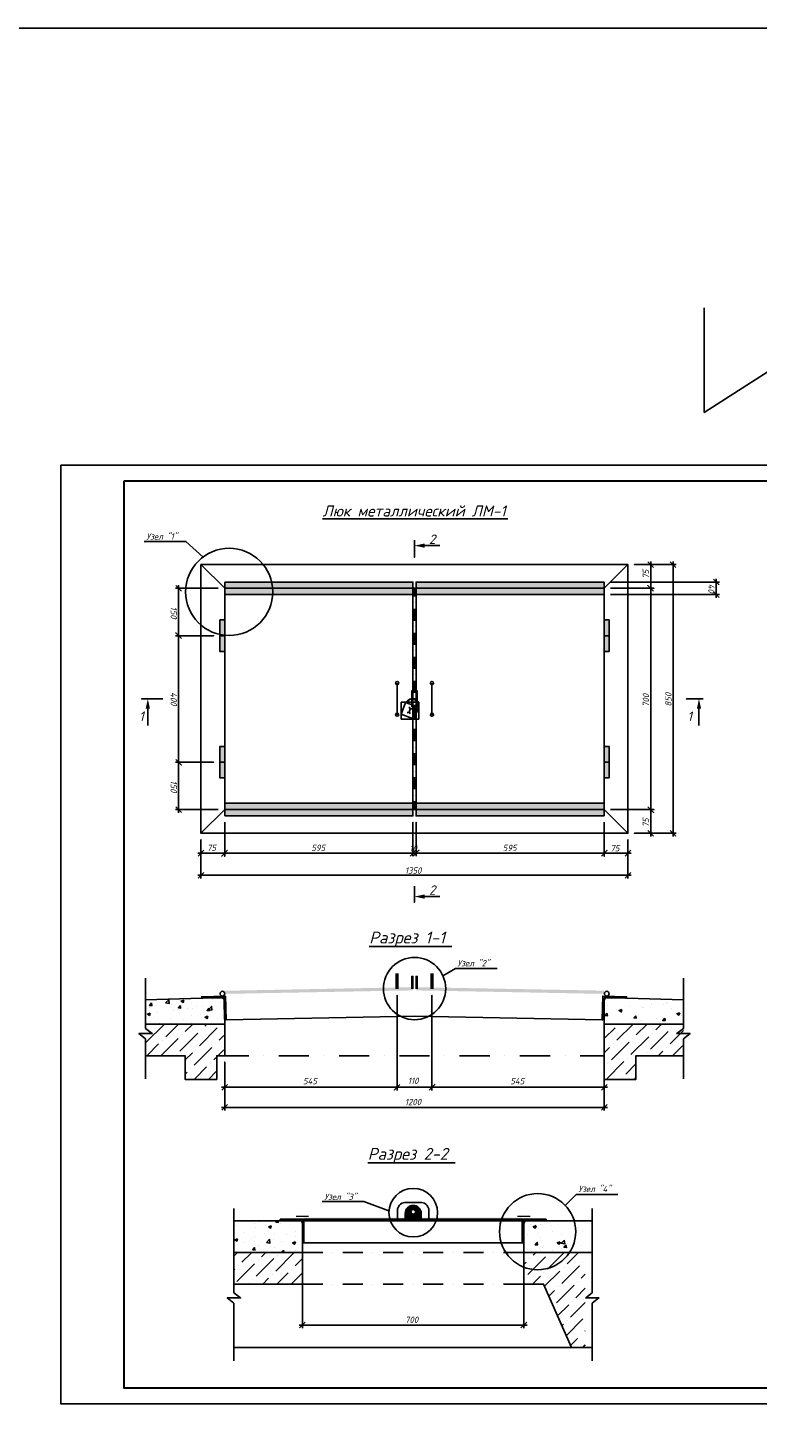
# Model space of a CAD drawing. Extents: x -119078 to 1619993, y 264752 to 340742.
# Tile 139 of 220: x 866710 to 889781, y 296460 to 340742. Entities that reach past the tile are written whole.
import ezdxf

# ---------------------------------------------------------------- set-up
doc = ezdxf.new("R2010")
doc.units = 0
doc.header["$MEASUREMENT"] = 0
doc.linetypes.add('CONTI', pattern=[0])
doc.layers.get('0').update_dxf_attribs({"color": 250, "linetype": 'CONTI'})
for name, color, linetype in [('PDF _Геометрия', 250, 'Continuous'), ('PDF _Изображения', 7, 'Continuous'), ('PDF _Сплошная заливка', 7, 'Continuous'), ('PDF _Текст', 7, 'Continuous'), ('Ярлык', 1, 'Continuous')]:
    doc.layers.add(name, color=color, linetype=linetype)
doc.styles.add('ICOCPEUR', font='isocpeui.ttf')
doc.styles.add('ISO', font='times.ttf')
doc.styles.add('PDF ISOCPEUR Italic', font='isocpeui.ttf')
picture_1 = doc.add_image_def('image1.png', size_in_pixel=(88, 84))

msp = doc.modelspace()

# ---------------------------------------------------------------- linework, layer by layer
at = {"color": 3}
for p, q in [((888085.578, 328582.613), (894614.205, 332791.002)), ((888085.578, 331891.499), (888085.578, 328582.613))]:
    msp.add_line(p, q, dxfattribs=at)
msp.add_lwpolyline([(919564.339, 264752.208), (-119077.586, 264752.208), (-119077.586, 340741.932), (919564.339, 340741.932)], close=True, dxfattribs=at)
at = {"layer": 'PDF _Геометрия', "lineweight": -3}
msp.add_lwpolyline([(909744.405, 297220.37), (867748.604, 297220.37), (867748.604, 326913.75), (909744.405, 326913.75)], close=True, dxfattribs=at)
at = {"layer": 'PDF _Геометрия', "lineweight": 30}
msp.add_lwpolyline([(869746.791, 326414.204), (909244.859, 326414.204), (909244.859, 297719.916), (869746.791, 297719.916)], close=True, dxfattribs=at)
at = {"layer": 'PDF _Геометрия', "color": 7, "lineweight": -3}
for points in [[(876020.76, 325211.905), (881384.539, 325211.905), (881871.385, 325211.905)], [(872244.525, 324009.607), (871702.644, 324500.687), (870386.042, 324500.687)], [(878924.906, 324543.021), (878924.906, 324001.14), (878924.906, 324369.45)], [(879246.648, 324369.45), (879729.261, 324369.45)], [(872926.11, 316021.097), (872172.556, 315271.778), (872172.556, 323768.301), (885673.021, 323768.301), (885673.021, 315271.778), (872172.556, 315271.778)], [(872172.556, 323768.301), (872926.11, 323018.981)], [(885673.021, 323768.301), (884923.701, 323018.981)], [(878874.104, 316021.097), (878874.104, 323018.981)], [(878975.707, 316021.097), (878975.707, 323018.981)], [(872926.11, 321520.342), (872773.706, 321520.342)], [(884923.702, 321520.342), (885076.106, 321520.342)], [(878374.557, 319018.376), (878374.557, 320021.702)], [(879475.254, 319018.376), (879475.254, 320021.702)], [(870966.024, 319522.156), (870301.373, 319522.156), (870496.111, 319522.156)], [(888047.987, 319522.156), (887518.806, 319522.156), (887916.75, 319522.156)], [(870496.111, 319208.881), (870496.111, 318679.701)], [(887916.75, 319208.881), (887916.75, 318679.701)], [(872926.11, 317519.737), (872773.706, 317519.737)], [(884923.702, 317519.737), (885076.106, 317519.737)], [(885673.021, 315271.778), (884923.701, 316021.097)], [(878924.906, 313599.567), (878924.906, 313087.32), (878924.906, 313269.358)], [(879246.648, 313269.358), (879729.261, 313269.358)], [(877494.001, 311686.05), (879394.819, 311686.05), (880110.272, 311686.05)], [(879822.397, 310763.159), (880216.108, 310995.999), (881536.944, 310995.999)], [(870424.14, 310686.955), (870424.14, 309095.18), (870635.812, 308934.31), (870212.468, 308934.31), (870424.14, 308769.205), (870424.14, 307503.405)], [(878874.105, 310352.515), (878874.105, 310741.992), (878836.004, 310741.992), (878836.004, 310352.515)], [(879013.809, 310352.515), (879013.809, 310741.992), (878975.708, 310741.992), (878975.708, 310352.515)], [(887425.67, 310686.957), (887425.67, 309095.182), (887213.997, 308934.311), (887637.342, 308934.311), (887425.67, 308769.207), (887425.67, 307503.407)], [(870424.143, 310005.373), (872926.11, 310073.108), (872926.11, 308235.793), (873683.898, 308235.793)], [(872811.807, 310068.874), (872231.825, 310056.174)], [(887425.67, 310005.373), (884923.702, 310073.108), (884923.702, 307486.473), (885922.796, 307486.473), (885922.796, 308235.793), (887425.67, 308235.793)], [(885016.838, 310068.874), (885592.587, 310056.174)], [(872972.678, 309374.589), (878924.906, 309484.659), (884855.967, 309374.589)], [(870424.143, 308235.793), (871673.01, 308235.793), (871673.01, 307486.473), (872676.337, 307486.473), (872676.337, 308235.793), (872926.11, 308235.793)], [(874162.277, 308235.793), (874162.277, 308235.793)], [(874636.423, 308235.793), (875588.949, 308235.793)], [(876067.329, 308235.793), (876067.329, 308235.793)], [(876541.475, 308235.793), (877494.001, 308235.793)], [(877972.38, 308235.793), (877972.38, 308235.793)], [(878446.527, 308235.793), (879399.052, 308235.793)], [(879877.432, 308235.793), (879877.432, 308235.793)], [(880351.578, 308235.793), (881304.104, 308235.793)], [(881782.484, 308235.793), (881782.484, 308235.793)], [(882256.63, 308235.793), (883209.156, 308235.793)], [(883687.535, 308235.793), (883687.535, 308235.793)], [(884161.681, 308235.793), (884923.702, 308235.793)], [(877447.433, 304844.804), (879352.485, 304844.804), (880207.641, 304844.804)], [(883683.302, 303502.802), (884038.911, 303845.711), (885355.514, 303845.711)], [(873218.218, 303401.199), (873218.218, 300738.362), (873429.891, 300573.258), (873006.546, 300573.258), (873218.218, 300408.154), (873218.218, 298587.773)], [(878112.084, 303324.997), (877324.663, 303621.338), (876008.061, 303621.338)], [(878383.025, 303096.391), (878383.025, 303337.697)], [(878611.631, 303595.938), (879149.279, 303595.938)], [(879382.119, 303337.697), (879382.119, 303096.391)], [(884542.692, 303401.199), (884542.692, 300738.362), (884335.253, 300573.258), (884754.364, 300573.258), (884542.692, 300408.154), (884542.692, 298587.773)], [(873218.218, 303011.722), (875381.51, 303011.722), (875381.51, 301013.536), (873218.218, 301013.536)], [(874682.991, 303041.356), (874682.991, 303062.524), (875432.312, 303062.524), (875432.312, 302313.204), (875411.144, 302313.204)], [(875292.608, 303011.722), (874712.626, 303011.722)], [(875381.51, 303011.722), (882379.4, 303011.722)], [(875381.51, 302342.838), (875381.51, 302922.82)], [(875432.312, 303062.524), (882332.832, 303062.524)], [(879132.345, 303248.795), (879132.345, 303087.924), (878632.798, 303087.924), (878632.798, 303248.795)], [(879132.345, 303248.795), (879132.345, 303248.795)], [(883082.152, 303041.356), (883082.152, 303062.524), (882332.832, 303062.524), (882332.832, 302313.204), (882349.766, 302313.204)], [(884322.552, 299011.117), (883882.274, 299011.117), (883005.95, 301013.536), (882379.4, 301013.536), (882379.4, 303011.722), (884542.692, 303011.722)], [(882379.4, 302342.838), (882379.4, 302922.82)], [(882472.536, 303011.722), (883052.518, 303011.722)], [(876024.994, 302012.629), (875381.51, 302012.629), (873218.218, 302012.629)], [(875381.51, 302012.629), (875381.51, 301013.536), (876024.994, 301013.536)], [(875432.312, 302313.204), (882332.832, 302313.204)], [(876342.503, 302012.629), (876342.503, 302012.629)], [(876660.012, 302012.629), (877295.029, 302012.629)], [(877612.537, 302012.629), (877612.537, 302012.629)], [(877930.046, 302012.629), (878565.063, 302012.629)], [(878882.572, 302012.629), (878882.572, 302012.629)], [(879200.08, 302012.629), (879835.098, 302012.629)], [(880152.606, 302012.629), (880152.606, 302012.629)], [(880470.115, 302012.629), (881105.132, 302012.629)], [(881422.641, 302012.629), (881422.641, 302012.629)], [(881740.149, 302012.629), (882379.4, 302012.629), (882379.4, 301013.536), (881740.149, 301013.536)], [(876342.503, 301013.536), (876342.503, 301013.536)], [(876660.012, 301013.536), (877295.029, 301013.536)], [(877612.537, 301013.536), (877612.537, 301013.536)], [(877930.046, 301013.536), (878565.063, 301013.536)], [(878882.572, 301013.536), (878882.572, 301013.536)], [(879200.08, 301013.536), (879835.098, 301013.536)], [(880152.606, 301013.536), (880152.606, 301013.536)], [(880470.115, 301013.536), (881105.132, 301013.536)], [(881422.641, 301013.536), (881422.641, 301013.536)], [(873218.218, 299011.117), (884542.692, 299011.117)]]:
    msp.add_lwpolyline(points, dxfattribs=at)
at = {"layer": 'PDF _Геометрия', "color": 251, "lineweight": -3, "true_color": 0x535353}
for points in [[(887197.063, 323768.301), (885876.227, 323768.301), (886490.077, 323768.301)], [(886481.61, 323679.398), (886299.572, 323861.437)], [(886392.708, 322921.612), (886392.708, 323869.903)], [(887188.596, 323679.398), (887010.791, 323861.437)], [(887099.693, 323869.903), (887099.693, 315170.175)], [(888551.767, 323129.056), (888373.962, 323311.094)], [(888462.864, 323319.561), (888462.864, 322718.412)], [(872722.905, 323018.981), (871372.435, 323018.981)], [(871558.707, 322930.079), (871380.902, 323107.884)], [(871469.804, 321418.739), (871469.804, 323120.584)], [(885122.673, 323018.981), (886490.077, 323018.981), (885876.227, 323018.981)], [(885122.674, 323217.959), (888560.234, 323217.959)], [(885122.674, 322820.015), (888560.234, 322820.015)], [(886392.708, 323120.584), (886392.708, 315919.495)], [(888373.962, 322908.917), (888551.767, 322731.112)], [(871469.804, 321621.945), (871469.804, 317422.368)], [(871469.804, 317621.339), (871469.804, 315919.495)], [(872722.905, 316021.097), (871372.435, 316021.097)], [(871380.902, 316110), (871558.707, 315932.195)], [(885122.673, 316021.097), (886490.077, 316021.097), (885876.227, 316021.097)], [(886392.708, 316118.466), (886392.708, 315170.175)], [(872926.11, 315618.92), (872926.11, 314543.625), (872926.11, 315068.572)], [(884923.701, 315618.92), (884923.701, 314543.625), (884923.701, 315068.572)], [(886299.572, 315360.68), (886481.61, 315178.642)], [(887010.791, 315360.68), (887188.596, 315178.642)], [(872172.556, 314543.625), (872172.556, 315068.572), (872172.556, 313845.107)], [(885673.021, 314543.625), (885673.021, 315068.572), (885673.021, 313845.107)], [(887197.063, 315271.778), (885876.227, 315271.778), (886490.077, 315271.778)], [(873023.479, 314645.228), (872075.187, 314645.228)], [(872265.692, 314734.13), (872083.654, 314552.092)], [(872824.507, 314645.228), (878975.707, 314645.228)], [(878772.502, 314645.228), (879073.076, 314645.228)], [(878874.104, 314645.228), (885025.304, 314645.228)], [(884826.332, 314645.228), (885774.624, 314645.228)], [(885584.119, 314552.092), (885766.157, 314734.13)], [(872265.692, 314035.612), (872083.654, 313853.574)], [(885584.119, 313853.574), (885766.157, 314035.612)], [(872075.187, 313942.476), (885774.624, 313942.476)], [(872926.11, 306500.081), (872926.11, 308036.821), (872926.11, 307139.331)], [(884923.702, 308036.821), (884923.702, 306500.081)], [(873015.013, 307329.836), (872832.975, 307147.798)], [(884834.8, 307147.798), (885012.605, 307329.836)], [(878476.161, 307236.7), (872824.508, 307236.7)], [(878272.955, 307236.7), (879572.624, 307236.7)], [(879373.652, 307236.7), (885025.305, 307236.7)], [(884923.702, 307283.268), (884923.702, 307139.331)], [(872824.508, 306601.683), (885025.305, 306601.683)], [(873015.013, 306690.586), (872832.975, 306512.781)], [(884834.8, 306512.781), (885012.605, 306690.586)], [(875381.51, 301813.657), (875381.51, 299616.5)], [(882379.4, 301813.657), (882379.4, 299616.5)], [(875470.413, 299807.005), (875292.608, 299629.2)], [(882290.497, 299629.2), (882472.536, 299807.005)], [(882481.003, 299718.102), (875279.908, 299718.102)]]:
    msp.add_lwpolyline(points, dxfattribs=at)
at = {"layer": 'PDF _Геометрия', "color": 7, "lineweight": -3}
for points in [[(872926.11, 323217.953), (872926.11, 322820.009), (878874.104, 322820.009), (878874.104, 323217.953)], [(872926.11, 316021.097), (872926.11, 323018.981), (884923.701, 323018.981), (884923.701, 316021.097)], [(884923.701, 323217.953), (884923.701, 322820.009), (878975.707, 322820.009), (878975.707, 323217.953)], [(872926.11, 322019.888), (872773.706, 322019.888), (872773.706, 321020.795), (872926.11, 321020.795)], [(884923.702, 322019.888), (885076.106, 322019.888), (885076.106, 321020.795), (884923.702, 321020.795)], [(878836.003, 319268.149), (878836.003, 319771.929), (878874.104, 319771.929), (878874.104, 319268.149)], [(879013.808, 319268.149), (879013.808, 319771.929), (878975.707, 319771.929), (878975.707, 319268.149)], [(878912.206, 318882.906), (878501.561, 319039.543), (878645.499, 319412.086), (879056.143, 319255.449)], [(872926.11, 317020.19), (872773.706, 317020.19), (872773.706, 318019.283), (872926.11, 318019.283)], [(884923.702, 317020.19), (885076.106, 317020.19), (885076.106, 318019.283), (884923.702, 318019.283)], [(872926.11, 315822.125), (872926.11, 316220.069), (878874.104, 316220.069), (878874.104, 315822.125)], [(884923.701, 315822.125), (884923.701, 316220.069), (878975.707, 316220.069), (878975.707, 315822.125)], [(870424.143, 309234.886), (872926.11, 309234.886)], [(884923.702, 309234.886), (887425.67, 309234.886)], [(884542.692, 302012.629), (882379.4, 302012.629)]]:
    msp.add_lwpolyline(points, close=True, dxfattribs=at)
at = {"layer": 'PDF _Геометрия', "color": 1, "lineweight": -3}
for points in [[(878924.906, 322756.508), (878924.906, 323018.981)], [(878924.906, 322566.002), (878924.906, 322566.002)], [(878924.906, 321994.487), (878924.906, 322375.497)], [(878924.906, 321803.982), (878924.906, 321803.982)], [(878924.906, 321232.467), (878924.906, 321613.477)], [(878924.906, 321046.196), (878924.906, 321046.196)], [(878924.906, 320474.681), (878924.906, 320855.691)], [(878924.906, 320284.176), (878924.906, 320284.176)], [(878924.906, 319712.661), (878924.906, 320093.671)], [(878924.906, 319522.156), (878924.906, 319522.156)], [(878924.906, 318950.641), (878924.906, 319331.651)], [(878924.906, 318760.136), (878924.906, 318760.136)], [(878924.906, 318188.621), (878924.906, 318569.631)], [(878924.906, 317998.116), (878924.906, 317998.116)], [(878924.906, 317426.601), (878924.906, 317807.611)], [(878924.906, 317236.096), (878924.906, 317236.096)], [(878924.906, 316664.581), (878924.906, 317045.591)], [(878924.906, 316474.076), (878924.906, 316474.076)], [(878924.906, 316021.097), (878924.906, 316283.571)]]:
    msp.add_lwpolyline(points, dxfattribs=at)
at = {"layer": 'PDF _Геометрия', "color": 251, "lineweight": -3, "true_color": 0x535353}
for points in [[(886481.61, 322930.079), (886299.572, 323107.883)], [(871372.435, 321520.342), (872574.734, 321520.342)], [(871558.707, 321431.44), (871380.902, 321609.244)], [(871372.435, 317519.737), (872574.734, 317519.737)], [(871380.902, 317608.639), (871558.707, 317430.834)], [(886299.572, 316110), (886481.61, 315932.195)], [(878874.104, 314543.625), (878874.104, 315618.92)], [(878975.707, 314543.625), (878975.707, 315618.92)], [(873015.013, 314734.13), (872832.974, 314552.092)], [(878785.202, 314552.092), (878963.007, 314734.13)], [(878882.571, 314552.092), (879064.609, 314734.13)], [(884834.799, 314552.092), (885012.604, 314734.13)], [(878374.558, 307139.331), (878374.558, 310140.843)], [(879475.255, 307139.331), (879475.255, 310140.843)], [(878463.46, 307329.836), (878285.656, 307147.798)], [(879386.352, 307147.798), (879564.157, 307329.836)]]:
    msp.add_lwpolyline(points, close=True, dxfattribs=at)
at = {"layer": 'PDF _Геометрия', "color": 8, "lineweight": -3, "true_color": 0x767676}
for points in [[(871059.157, 309903.768), (871156.526, 310005.371), (871169.226, 309886.834), (871054.923, 309903.768)], [(872545.096, 310022.305), (872545.096, 310022.305)], [(886519.694, 310030.772), (886523.928, 310026.538), (886523.928, 310030.772)], [(870546.91, 309772.531), (870546.91, 309772.531)], [(870610.412, 309903.768), (870627.345, 309823.333), (870551.143, 309827.566), (870614.645, 309903.768)], [(870568.077, 309543.925), (870568.077, 309543.925)], [(870593.478, 309755.598), (870593.478, 309755.598)], [(870623.112, 309586.26), (870623.112, 309586.26)], [(870813.617, 309603.194), (870813.617, 309603.194)], [(871224.261, 309747.131), (871224.261, 309747.131)], [(871245.428, 309844.5), (871245.428, 309844.5)], [(871308.93, 309670.929), (871308.93, 309670.929)], [(871423.233, 309692.096), (871423.233, 309692.096)], [(871520.602, 309823.333), (871537.536, 309742.897), (871461.334, 309751.364), (871524.836, 309823.333)], [(871490.968, 309573.56), (871490.968, 309573.56)], [(871740.741, 309734.43), (871740.741, 309734.43)], [(871884.678, 309924.935), (871884.678, 309924.935)], [(871901.612, 309717.497), (871901.612, 309717.497)], [(872049.783, 309797.932), (872049.783, 309797.932)], [(872168.319, 309548.159), (872168.319, 309548.159)], [(872223.354, 309797.932), (872223.354, 309797.932)], [(872430.793, 309742.897), (872447.726, 309662.462), (872371.524, 309670.929), (872435.026, 309742.897)], [(872528.162, 309598.96), (872528.162, 309598.96)], [(872578.963, 309687.863), (872578.963, 309687.863)], [(872790.635, 309924.935), (872790.635, 309924.935)], [(885008.355, 309582.026), (885025.289, 309501.591), (884949.087, 309510.058), (885012.588, 309582.026)], [(885029.522, 309823.333), (885029.522, 309823.333)], [(885296.229, 309692.096), (885296.229, 309692.096)], [(885427.466, 309628.594), (885427.466, 309628.594)], [(885482.5, 309675.162), (885482.5, 309675.162)], [(885706.873, 309793.699), (885706.873, 309793.699)], [(886096.35, 309797.932), (886096.35, 309797.932)], [(886138.684, 309768.298), (886138.684, 309768.298)], [(886168.318, 309755.598), (886168.318, 309755.598)], [(886384.224, 309764.065), (886384.224, 309764.065)], [(886413.858, 309840.267), (886413.858, 309840.267)], [(886790.635, 309857.2), (886790.635, 309857.2)], [(886896.471, 309903.768), (886896.471, 309903.768)], [(886909.171, 309882.601), (886909.171, 309882.601)], [(887061.575, 309734.43), (887061.575, 309734.43)], [(870445.307, 308667.603), (871008.355, 309226.417)], [(870500.342, 309171.382), (870500.342, 309171.382)], [(870576.544, 309332.253), (870576.544, 309332.253)], [(870872.885, 309264.518), (870872.885, 309264.518)], [(871063.39, 308832.707), (871461.334, 309234.884)], [(871228.495, 309421.156), (871228.495, 309421.156)], [(871613.738, 309391.521), (871613.738, 309391.521)], [(871681.473, 309002.045), (871914.312, 309234.884)], [(871871.978, 309501.591), (871871.978, 309501.591)], [(871888.912, 309298.386), (871888.912, 309298.386)], [(872130.218, 308553.3), (872689.033, 309116.348)], [(872299.556, 309171.382), (872363.058, 309234.884)], [(872354.591, 309518.525), (872354.591, 309518.525)], [(872689.033, 309404.222), (872689.033, 309404.222)], [(872803.336, 309226.417), (872803.336, 309226.417)], [(872845.67, 309518.525), (872845.67, 309518.525)], [(884923.686, 309226.417), (884932.153, 309234.884)], [(884923.686, 308777.672), (885262.361, 309116.348)], [(885317.396, 308722.637), (885833.876, 309234.884)], [(885376.664, 309226.417), (885376.664, 309226.417)], [(885465.567, 309251.818), (885465.567, 309251.818)], [(885761.908, 309294.152), (885761.908, 309294.152)], [(885935.479, 309425.389), (885859.277, 309429.622), (885922.779, 309501.591)], [(885935.479, 309421.156), (885918.545, 309501.591)], [(885935.479, 308891.975), (886282.621, 309234.884)], [(886079.416, 309336.487), (886079.416, 309336.487)], [(886125.984, 309344.954), (886125.984, 309344.954)], [(886553.562, 309057.079), (886731.366, 309234.884)], [(886562.029, 309399.988), (886562.029, 309399.988)], [(886832.969, 309421.156), (886845.669, 309344.954), (886773.701, 309349.187), (886832.969, 309425.389)], [(886777.934, 309433.856), (886777.934, 309433.856)], [(887057.342, 309116.348), (887057.342, 309116.348)], [(887171.645, 309226.417), (887180.112, 309234.884)], [(887366.383, 309505.824), (887366.383, 309505.824)], [(887417.184, 309518.525), (887417.184, 309518.525)], [(870910.986, 308235.791), (871457.1, 308777.672)], [(870949.087, 308722.637), (870949.087, 308722.637)], [(871512.135, 308383.962), (872075.183, 308947.01)], [(871567.17, 308891.975), (871567.17, 308891.975)], [(872185.253, 309057.079), (872185.253, 309057.079)], [(872748.301, 308722.637), (872900.705, 308879.275)], [(885152.292, 308104.554), (885711.106, 308667.603)], [(885766.141, 308273.892), (886329.189, 308832.707)], [(885825.409, 308777.672), (885825.409, 308777.672)], [(886384.224, 308443.23), (886947.272, 309002.045)], [(886443.492, 308947.01), (886443.492, 308947.01)], [(887002.307, 308608.334), (887425.651, 309031.679)], [(870462.241, 308235.791), (870839.018, 308608.334)], [(871397.832, 308273.892), (871397.832, 308273.892)], [(871673.006, 308100.321), (871905.846, 308328.927)], [(871960.88, 307935.217), (872523.928, 308498.265)], [(872015.915, 308443.23), (872015.915, 308443.23)], [(872578.963, 308104.554), (872676.332, 308201.924)], [(872633.998, 308608.334), (872633.998, 308608.334)], [(872710.2, 308235.791), (872900.705, 308426.296)], [(884923.686, 308328.927), (885093.024, 308498.265)], [(885207.327, 308608.334), (885207.327, 308608.334)], [(886274.154, 308328.927), (886274.154, 308328.927)], [(886629.764, 308235.791), (886777.934, 308383.962)], [(886892.237, 308498.265), (886892.237, 308498.265)], [(887078.509, 308235.791), (887396.017, 308553.3)], [(871850.811, 307825.147), (871850.811, 307825.147)], [(871956.647, 307486.472), (872354.591, 307880.182)], [(872464.66, 307994.485), (872464.66, 307994.485)], [(884923.686, 307880.182), (884927.919, 307880.182)], [(884982.954, 307486.472), (885541.769, 308049.52)], [(885037.989, 307994.485), (885037.989, 307994.485)], [(885601.037, 307655.809), (885922.779, 307981.785)], [(885656.072, 308159.589), (885656.072, 308159.589)], [(871673.006, 307651.576), (871736.508, 307710.844)], [(872409.625, 307486.472), (872676.332, 307753.179)], [(885486.734, 307545.74), (885486.734, 307545.74)], [(885876.211, 307486.472), (885922.779, 307533.04)], [(873870.169, 302935.52), (873870.169, 302935.52)], [(874031.04, 302977.855), (874031.04, 302977.855)], [(874611.023, 303011.722), (874619.49, 302965.154), (874543.288, 302973.621), (874577.155, 303011.722)], [(874699.925, 302922.82), (874699.925, 302922.82)], [(882578.372, 302905.886), (882578.372, 302905.886)], [(882912.814, 302893.186), (882912.814, 302893.186)], [(882929.748, 302901.653), (882929.748, 302901.653)], [(883585.933, 302999.022), (883585.933, 302999.022)], [(873290.187, 302850.851), (873290.187, 302850.851)], [(873518.793, 302630.712), (873518.793, 302630.712)], [(873785.5, 302461.374), (873785.5, 302461.374)], [(873853.236, 302512.176), (873853.236, 302512.176)], [(873899.804, 302816.984), (873899.804, 302816.984)], [(874196.145, 302601.078), (874196.145, 302601.078)], [(874217.312, 302859.318), (874217.312, 302859.318)], [(874310.448, 302825.451), (874373.95, 302783.116), (874399.35, 302859.318)], [(874314.681, 302825.451), (874403.584, 302859.318)], [(874505.187, 302605.311), (874505.187, 302605.311)], [(874873.497, 302571.444), (874873.497, 302571.444)], [(875148.671, 302685.747), (875148.671, 302685.747)], [(875165.604, 302524.876), (875165.604, 302524.876)], [(882502.17, 302579.911), (882502.17, 302579.911)], [(882768.877, 302859.318), (882743.476, 302783.116), (882679.975, 302825.451), (882768.877, 302863.552)], [(882819.678, 302622.245), (882819.678, 302622.245)], [(882912.814, 302478.308), (882912.814, 302478.308)], [(883259.957, 302876.252), (883259.957, 302876.252)], [(883302.292, 302685.747), (883302.292, 302685.747)], [(883573.232, 302575.677), (883573.232, 302575.677)], [(883937.309, 302850.851), (883937.309, 302850.851)], [(884102.413, 302791.583), (884102.413, 302791.583)], [(884225.183, 302664.58), (884225.183, 302664.58)], [(873218.218, 301898.326), (873332.521, 302012.629)], [(873239.386, 302093.065), (873239.386, 302093.065)], [(873472.225, 301707.821), (873781.267, 302012.629)], [(873565.361, 302317.437), (873565.361, 302317.437)], [(873887.103, 302088.831), (873810.901, 302097.298), (873870.169, 302169.267), (873882.87, 302088.831)], [(873836.302, 302093.065), (873836.302, 302093.065)], [(873882.87, 302359.772), (873882.87, 302359.772)], [(873980.239, 302220.068), (873980.239, 302220.068)], [(874090.309, 301872.926), (874230.012, 302012.629)], [(874242.713, 302325.904), (874340.082, 302431.74), (874352.782, 302308.97), (874242.713, 302330.138)], [(874365.483, 302423.273), (874365.483, 302423.273)], [(874467.086, 302431.74), (874467.086, 302431.74)], [(874488.253, 302181.967), (874488.253, 302181.967)], [(874721.092, 302347.071), (874721.092, 302347.071)], [(874784.594, 302012.629), (874721.092, 302016.863), (874784.594, 302088.831)], [(874793.061, 302012.629), (874780.361, 302088.831)], [(874831.162, 302025.33), (874831.162, 302025.33)], [(875021.667, 302067.664), (875021.667, 302067.664)], [(875131.737, 302262.402), (875131.737, 302262.402)], [(875144.437, 302402.106), (875144.437, 302402.106)], [(875148.671, 302067.664), (875148.671, 302067.664)], [(882485.236, 302118.465), (882485.236, 302118.465)], [(882599.539, 302088.831), (882599.539, 302088.831)], [(882679.975, 301932.194), (882760.41, 302012.629)], [(882819.678, 302249.702), (882743.476, 302253.936), (882802.745, 302330.138), (882815.445, 302249.702)], [(882862.013, 302135.399), (882862.013, 302135.399)], [(882895.881, 302059.197), (882895.881, 302059.197)], [(882967.849, 302181.967), (882967.849, 302181.967)], [(883010.184, 302228.535), (883010.184, 302228.535)], [(883128.72, 301483.449), (883657.901, 302012.629)], [(883276.891, 302059.197), (883276.891, 302059.197)], [(883556.298, 302152.333), (883556.298, 302152.333)], [(883657.901, 302406.34), (883674.835, 302287.803), (883560.532, 302304.737), (883662.135, 302406.34)], [(883602.866, 302266.636), (883602.866, 302266.636)], [(883712.936, 302249.702), (883729.87, 302169.267), (883653.668, 302177.734), (883717.169, 302249.702)], [(883687.535, 302198.901), (883687.535, 302198.901)], [(883746.804, 301648.553), (884106.647, 302012.629)], [(883772.204, 302287.803), (883772.204, 302287.803)], [(883958.476, 302029.563), (883958.476, 302029.563)], [(884089.713, 302330.138), (884089.713, 302330.138)], [(884208.249, 302241.235), (884208.249, 302241.235)], [(873307.121, 301089.738), (873865.936, 301648.553)], [(873362.156, 301593.518), (873362.156, 301593.518)], [(873920.971, 301259.076), (874484.019, 301817.891)], [(873980.239, 301762.856), (873980.239, 301762.856)], [(874539.054, 301424.18), (875102.103, 301987.229)], [(874594.089, 301932.194), (874594.089, 301932.194)], [(875157.138, 301593.518), (875381.51, 301817.891)], [(882379.4, 301631.619), (882455.602, 301707.821)], [(882510.637, 301314.111), (883069.452, 301872.926)], [(882565.672, 301817.891), (882565.672, 301817.891)], [(883183.755, 301987.229), (883183.755, 301987.229)], [(883577.466, 301034.704), (884136.281, 301593.518)], [(884250.584, 301707.821), (884250.584, 301707.821)], [(873218.218, 301449.581), (873247.853, 301483.449)], [(873810.901, 301144.773), (873810.901, 301144.773)], [(874128.41, 301013.536), (874314.681, 301199.808)], [(874428.985, 301314.111), (874428.985, 301314.111)], [(874577.155, 301013.536), (874932.765, 301369.146)], [(875025.901, 301013.536), (875381.51, 301369.146)], [(875047.068, 301483.449), (875047.068, 301483.449)], [(882396.334, 301199.808), (882396.334, 301199.808)], [(882658.807, 301013.536), (882904.347, 301259.076)], [(883014.417, 301369.146), (883014.417, 301369.146)], [(883035.584, 300941.568), (883518.197, 301424.18)], [(883632.5, 301538.483), (883632.5, 301538.483)], [(884195.549, 301199.808), (884322.552, 301331.045)], [(873675.431, 301013.536), (873696.598, 301034.704)], [(883175.288, 300628.293), (883353.093, 300806.098)], [(883408.128, 300416.621), (883971.176, 300975.435)], [(883463.163, 300920.401), (883463.163, 300920.401)], [(884026.211, 300581.725), (884322.552, 300882.3)], [(884081.246, 301089.738), (884081.246, 301089.738)], [(883446.229, 300005.977), (883801.838, 300357.352)], [(883856.873, 299967.876), (884322.552, 300433.554)], [(883911.908, 300471.655), (883911.908, 300471.655)], [(883721.403, 299379.427), (884250.584, 299908.607)], [(883746.804, 299853.573), (883746.804, 299853.573)], [(883581.699, 299692.702), (883632.5, 299743.503)], [(884195.549, 299404.827), (884195.549, 299404.827)], [(884305.619, 299519.13), (884322.552, 299536.064)], [(883856.873, 299070.385), (884081.246, 299294.758)], [(884250.584, 299011.117), (884322.552, 299087.319)]]:
    msp.add_lwpolyline(points, dxfattribs=at)
for points in [[(871639.139, 309996.904), (871613.738, 309920.702), (871550.236, 309963.036)], [(870572.311, 309586.26), (870546.91, 309510.058), (870483.408, 309552.392)], [(872523.928, 309675.162), (872413.859, 309692.096), (872511.228, 309793.699)], [(885482.5, 309696.329), (885457.1, 309620.127), (885393.598, 309662.462)], [(887307.115, 309594.727), (887281.714, 309518.525), (887218.213, 309560.859)], [(872396.925, 309484.657), (872371.524, 309408.455), (872308.023, 309450.79)], [(873332.521, 302448.674), (873307.121, 302372.472), (873243.619, 302414.806)], [(875161.371, 302347.071), (875131.737, 302270.869), (875072.469, 302313.204)], [(883526.664, 302351.305), (883501.264, 302275.103), (883437.762, 302317.437)]]:
    msp.add_lwpolyline(points, close=True, dxfattribs=at)
at = {"layer": 'PDF _Геометрия', "color": 7, "lineweight": -3}
for points in [[(872234.797, 310056.185, -0.414214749), (872202.191, 310085.808), (872202.191, 310102.742), (872951.511, 310123.909), (872972.678, 309374.589), (872951.511, 309374.589)], [(872954.483, 309374.601, -0.414214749), (872921.877, 309404.223), (872904.943, 309984.205)], [(885626.454, 310085.808), (885626.454, 310102.742), (884877.134, 310123.909), (884855.967, 309374.589), (884877.134, 309374.589, 0.414223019), (884910.99, 309405.484)], [(884906.768, 309404.223), (884923.702, 309984.205, -0.414215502), (885017.173, 310073.075)]]:
    msp.add_lwpolyline(points, format="xyb", dxfattribs=at)
at = {"layer": 'PDF _Геометрия', "color": 9, "lineweight": -3, "true_color": 0xb9b9b9}
msp.add_lwpolyline([(879132.345, 303219.161), (878903.739, 303219.161), (879132.345, 303219.161)], dxfattribs=at)
at = {"layer": 'PDF _Геометрия', "color": 7, "lineweight": -3}
for centre, radius in [((873067.931, 322906.794), 1377.987), ((878376.674, 320023.819), 48.685), ((879477.37, 320023.819), 48.685), ((878376.674, 319020.492), 48.685), ((879477.37, 319020.492), 48.685), ((878927.024, 310358.865), 984.276), ((872852.025, 310197.995), 74.085), ((885002.021, 310197.995), 74.085), ((878884.689, 303272.079), 768.37), ((882817.562, 302670.929), 1204.416), ((878884.689, 303297.48), 74.085)]:
    msp.add_circle(centre, radius, dxfattribs=at)
for centre, radius, start, end in [((878855.054, 319333.768), 201.088, 338.8076001, 158.8075815), ((878855.055, 319333.768), 179.921, 338.8076098, 158.8075692), ((878685.716, 319185.597), 99.486, 276.7018991, 55.3164586), ((878867.755, 319113.629), 99.486, 82.2987964, 220.9133351), ((872818.158, 309982.089), 91.019, 1.5434751, 91.5434562), ((885598.937, 310087.923), 31.75, 268.454786, 358.4579669), ((878651.848, 303331.348), 268.823, 98.0363102, 177.5555792), ((878884.688, 303250.911), 251.89, 0.0000757, 179.9999243), ((879109.062, 303327.115), 273.056, 3.4605183, 80.9474143), ((874714.742, 303043.473), 31.751, 180.0004694, 269.9995769), ((875294.725, 302924.937), 91.019, 359.999928, 90.0001183), ((882474.653, 302924.936), 91.019, 90.0001035, 179.9998502), ((883054.635, 303043.473), 31.751, 270.0004231, 359.9995306), ((875413.261, 302344.955), 31.751, 180.0004694, 269.9995769), ((882351.882, 302344.955), 31.751, 270.0004231, 359.9995306)]:
    msp.add_arc(centre, radius, start, end, dxfattribs=at)
at = {"layer": 'PDF _Сплошная заливка', "lineweight": 30, "transparency": 33554559}
for points in [[(878924.906, 324369.45), (879246.648, 324437.185), (879246.648, 324301.715)], [(870496.111, 319522.156), (870563.846, 319208.881), (870428.376, 319208.881)], [(887916.75, 319522.156), (887984.485, 319208.881), (887849.015, 319208.881)], [(878924.906, 313269.358), (879246.648, 313337.094), (879246.648, 313201.623)], [(878323.757, 310344.048), (878425.359, 310344.048), (878323.757, 310843.595)], [(878425.359, 310344.048), (878323.757, 310843.595), (878425.359, 310843.595)], [(879424.453, 310344.048), (879526.056, 310344.048), (879424.453, 310843.595)], [(879526.056, 310344.048), (879424.453, 310843.595), (879526.056, 310843.595)], [(872909.177, 310289.013), (872913.41, 310191.644), (878874.105, 310403.316)], [(872913.41, 310191.644), (878874.105, 310403.316), (878874.105, 310301.714)], [(884940.636, 310293.247), (878971.474, 310301.714), (878975.708, 310403.316)], [(884936.402, 310191.644), (884940.636, 310293.247), (878971.474, 310301.714)], [(875580.482, 303130.259), (875580.482, 303181.06), (875182.538, 303130.259)], [(875580.482, 303181.06), (875182.538, 303130.259), (875182.538, 303181.06)], [(875432.312, 303113.325), (875432.312, 303062.524), (882332.832, 303113.325)], [(875432.312, 303062.524), (882332.832, 303113.325), (882332.832, 303062.524)], [(882180.428, 303181.06), (882180.428, 303130.259), (882582.605, 303181.06)], [(882180.428, 303130.259), (882582.605, 303181.06), (882582.605, 303130.259)]]:
    msp.add_solid(points, dxfattribs=at)
at = {"layer": 'PDF _Сплошная заливка', "color": 252, "lineweight": 30, "true_color": 0x989898, "transparency": 33554559}
for points in [[(878874.104, 323217.953), (872926.11, 323217.953), (878874.104, 322820.009)], [(872926.11, 323217.953), (878874.104, 322820.009), (872926.11, 322820.009)], [(884923.701, 323217.953), (878975.707, 323217.953), (884923.701, 322820.009)], [(878975.707, 323217.953), (884923.701, 322820.009), (878975.707, 322820.009)], [(872773.706, 322019.888), (872926.11, 322019.888), (872773.706, 321020.795)], [(872926.11, 322019.888), (872773.706, 321020.795), (872926.11, 321020.795)], [(885076.106, 322019.888), (884923.702, 322019.888), (885076.106, 321020.795)], [(884923.702, 322019.888), (885076.106, 321020.795), (884923.702, 321020.795)], [(872773.706, 317020.19), (872926.11, 317020.19), (872773.706, 318019.283)], [(872926.11, 317020.19), (872773.706, 318019.283), (872926.11, 318019.283)], [(885076.106, 317020.19), (884923.702, 317020.19), (885076.106, 318019.283)], [(884923.702, 317020.19), (885076.106, 318019.283), (884923.702, 318019.283)], [(878874.104, 316220.069), (872926.11, 316220.069), (878874.104, 315822.125)], [(872926.11, 316220.069), (878874.104, 315822.125), (872926.11, 315822.125)], [(884923.701, 316220.069), (878975.707, 316220.069), (884923.701, 315822.125)], [(878975.707, 316220.069), (884923.701, 315822.125), (878975.707, 315822.125)]]:
    msp.add_solid(points, dxfattribs=at)
at = {"layer": 'PDF _Сплошная заливка', "color": 9, "lineweight": 30, "true_color": 0xb9b9b9, "transparency": 33554559}
for points in [[(878645.499, 303333.464), (878810.603, 303320.764), (878641.265, 303320.764)], [(878649.732, 303337.697), (878819.07, 303333.464), (878645.499, 303333.464)], [(878819.07, 303333.464), (878645.499, 303333.464), (878810.603, 303320.764)], [(878653.966, 303354.631), (878827.537, 303341.931), (878649.732, 303341.931)], [(878827.537, 303341.931), (878649.732, 303341.931), (878823.304, 303337.697)], [(878649.732, 303341.931), (878823.304, 303337.697), (878649.732, 303337.697)], [(878823.304, 303337.697), (878649.732, 303337.697), (878819.07, 303333.464)], [(878658.199, 303358.865), (878836.004, 303354.631), (878653.966, 303354.631)], [(878836.004, 303354.631), (878653.966, 303354.631), (878827.537, 303341.931)], [(878662.433, 303367.332), (878848.704, 303358.865), (878658.199, 303358.865)], [(878848.704, 303358.865), (878658.199, 303358.865), (878836.004, 303354.631)], [(878670.899, 303380.032), (879098.478, 303367.332), (878662.433, 303367.332)], [(878861.405, 303367.332), (878861.405, 303367.332), (878662.433, 303367.332)], [(878861.405, 303367.332), (878662.433, 303367.332), (878874.105, 303367.332)], [(878861.405, 303367.332), (878662.433, 303367.332), (878848.704, 303358.865)], [(878696.3, 303418.133), (879094.244, 303380.032), (878670.899, 303380.032)], [(879094.244, 303380.032), (878670.899, 303380.032), (879098.478, 303367.332)], [(878730.168, 303447.767), (879064.61, 303418.133), (878696.3, 303418.133)], [(879064.61, 303418.133), (878696.3, 303418.133), (879094.244, 303380.032)], [(878768.269, 303473.168), (879030.742, 303447.767), (878730.168, 303447.767)], [(879030.742, 303447.767), (878730.168, 303447.767), (879064.61, 303418.133)], [(878814.837, 303490.101), (878992.641, 303473.168), (878768.269, 303473.168)], [(878992.641, 303473.168), (878768.269, 303473.168), (879030.742, 303447.767)], [(878857.171, 303498.568), (878950.307, 303490.101), (878814.837, 303490.101)], [(878950.307, 303490.101), (878814.837, 303490.101), (878992.641, 303473.168)], [(878903.739, 303498.568), (878857.171, 303498.568), (878950.307, 303490.101)], [(879098.478, 303367.332), (878886.805, 303367.332), (879102.711, 303367.332)], [(878886.805, 303367.332), (879102.711, 303367.332), (878903.739, 303367.332)], [(879102.711, 303367.332), (878903.739, 303367.332), (879102.711, 303358.865)], [(878903.739, 303367.332), (879102.711, 303358.865), (878916.439, 303358.865)], [(879102.711, 303358.865), (878916.439, 303358.865), (879106.945, 303354.631)], [(878916.439, 303358.865), (879106.945, 303354.631), (878924.906, 303354.631)], [(879106.945, 303354.631), (878924.906, 303354.631), (879111.178, 303341.931)], [(878924.906, 303354.631), (879111.178, 303341.931), (878937.607, 303341.931)], [(879111.178, 303341.931), (878937.607, 303341.931), (879115.411, 303337.697)], [(878937.607, 303341.931), (879115.411, 303337.697), (878941.84, 303337.697)], [(879115.411, 303337.697), (878941.84, 303337.697), (879115.411, 303333.464)], [(878941.84, 303337.697), (879115.411, 303333.464), (878946.074, 303333.464)], [(879115.411, 303333.464), (878946.074, 303333.464), (879119.645, 303320.764)], [(878946.074, 303333.464), (879119.645, 303320.764), (878950.307, 303320.764)], [(878637.032, 303295.363), (878806.37, 303278.429), (878632.798, 303278.429)], [(878806.37, 303278.429), (878632.798, 303278.429), (878810.603, 303265.729)], [(878632.798, 303278.429), (878810.603, 303265.729), (878632.798, 303265.729)], [(878810.603, 303265.729), (878632.798, 303265.729), (878819.07, 303253.029)], [(878632.798, 303265.729), (878819.07, 303253.029), (878632.798, 303253.029)], [(878819.07, 303253.029), (878632.798, 303253.029), (878823.304, 303248.795)], [(878632.798, 303253.029), (878823.304, 303248.795), (878632.798, 303248.795)], [(878823.304, 303248.795), (878632.798, 303248.795), (878827.537, 303244.562)], [(878632.798, 303248.795), (878827.537, 303244.562), (878632.798, 303244.562)], [(878827.537, 303244.562), (878632.798, 303244.562), (878836.004, 303231.861)], [(878632.798, 303244.562), (878836.004, 303231.861), (878632.798, 303231.861)], [(878836.004, 303231.861), (878632.798, 303231.861), (878848.704, 303227.628)], [(878632.798, 303231.861), (878848.704, 303227.628), (878632.798, 303227.628)], [(878848.704, 303227.628), (878632.798, 303227.628), (878861.405, 303219.161)], [(878632.798, 303227.628), (878861.405, 303219.161), (878632.798, 303219.161)], [(878874.105, 303219.161), (878874.105, 303219.161), (878632.798, 303219.161)], [(878874.105, 303219.161), (878632.798, 303219.161), (878861.405, 303219.161)], [(879132.345, 303219.161), (878632.798, 303219.161), (879132.345, 303087.924)], [(878632.798, 303219.161), (879132.345, 303087.924), (878632.798, 303087.924)], [(878641.265, 303308.063), (878806.37, 303295.363), (878637.032, 303295.363)], [(878637.032, 303295.363), (878806.37, 303295.363), (878806.37, 303295.363)], [(878806.37, 303295.363), (878806.37, 303295.363), (878637.032, 303295.363)], [(878806.37, 303295.363), (878637.032, 303295.363), (878806.37, 303278.429)], [(878810.603, 303320.764), (878641.265, 303320.764), (878806.37, 303308.063)], [(878641.265, 303320.764), (878806.37, 303308.063), (878641.265, 303308.063)], [(878806.37, 303308.063), (878641.265, 303308.063), (878806.37, 303295.363)], [(878903.739, 303219.161), (879132.345, 303219.161), (878886.805, 303219.161)], [(878916.439, 303227.628), (879132.345, 303219.161), (878903.739, 303219.161)], [(878924.906, 303231.861), (879132.345, 303227.628), (878916.439, 303227.628)], [(879132.345, 303227.628), (878916.439, 303227.628), (879132.345, 303219.161)], [(878937.607, 303244.562), (879132.345, 303231.861), (878924.906, 303231.861)], [(879132.345, 303231.861), (878924.906, 303231.861), (879132.345, 303227.628)], [(878941.84, 303248.795), (879132.345, 303244.562), (878937.607, 303244.562)], [(879132.345, 303244.562), (878937.607, 303244.562), (879132.345, 303231.861)], [(878946.074, 303253.029), (879132.345, 303248.795), (878941.84, 303248.795)], [(879132.345, 303248.795), (878941.84, 303248.795), (879132.345, 303244.562)], [(878950.307, 303265.729), (879132.345, 303253.029), (878946.074, 303253.029)], [(879132.345, 303253.029), (878946.074, 303253.029), (879132.345, 303248.795)], [(879119.645, 303320.764), (878950.307, 303320.764), (879123.878, 303308.063)], [(878950.307, 303320.764), (879123.878, 303308.063), (878954.54, 303308.063)], [(878954.54, 303278.429), (879128.112, 303265.729), (878950.307, 303265.729)], [(879128.112, 303265.729), (878950.307, 303265.729), (879132.345, 303253.029)], [(879123.878, 303308.063), (878954.54, 303308.063), (879128.112, 303295.363)], [(878954.54, 303308.063), (879128.112, 303295.363), (878954.54, 303295.363)], [(878954.54, 303295.363), (879128.112, 303295.363), (879128.112, 303295.363)], [(879128.112, 303295.363), (879128.112, 303295.363), (878954.54, 303295.363)], [(879128.112, 303295.363), (878954.54, 303295.363), (879128.112, 303278.429)], [(878954.54, 303295.363), (879128.112, 303278.429), (878954.54, 303278.429)], [(879128.112, 303278.429), (878954.54, 303278.429), (879128.112, 303265.729)]]:
    msp.add_solid(points, dxfattribs=at)

# ---------------------------------------------------------------- texts
at = {"linetype": 'Continuous', "lineweight": 25, "ltscale": 15, "insert": (12863.76, 311222.017), "char_height": 250, "width": 17877.44941, "attachment_point": 1, "style": 'ICOCPEUR'}
msp.add_mtext('\\pi4862.31;{\\H1.16667x;\\LАнтисейсмические мероприятия\\P\\pi0;\\H0.71428x;\\l       Для обеспечения сейсмостойкости несущих конструкций и фундаментов соблюдены все условия КМК 2.01.03-19 «Строительство в сейсмических районах».\\P\\pi5355.138;\\H1.4x;\\LАнтикоррозионная защита\\l\\P\\pi0;\\H0.71428x;       Защита конструкций от коррозии должна производиться в соответствии КМК 2.03.11-96 "Защита строительных конструкций от коррозии" ГОСТ 9.402-2004 «Покрытия лакокрасочные. Подготовка (металлических поверхностей перед окрашиванием». Антикоррозионное покрытие должно обеспечивать защиту конструкций. \\P       \\A1;Все несущие металлоконструкции грунтовать и\\A0; окрасить эмалью ПФ-115 (ГОСТ6465-76) за 2 раза по грунтовке ГФ-021 (ГОСТ 25129-82)\\A1;.\\P      Для железобетонных конструкций использовать бетон \\A0;на портландцементе по ГОСТ 10178-85*,\\A1; водонепроницаемости W\\A0;4\\A1; и морозостойкостью F100\\A0;.\\A1;\\P\\A0;       \\A1;Все \\A0;поверхности бетонных и ж.б конструкций, соприкасающиеся с грунтом обмазать \\A1;\\C256;горячим битумом за 2 раза\\A0;\\C0; по ГОСТ 28379-89.}\\P\\pi5566.64787;{\\H1.16666x;\\LАнтипросадочные мероприятия\\A1;\\l\\P\\pi0;\\H0.71428x;        В соответствии с требованиями КМК 2.02.01-98 приняты противопросадочные мероприятия для первого типа грунтовых условий. Для устранения просадочных свойств грунтов I типа предусмотрено уплотнение тяжелыми трамбовками грунтов в основании котлованов и устройство подготовки из бетона класса В7,5. Насыпные грунты и строительный мусор толщиной до 1,5м удалить и заменить засыпкой из ГПС до бетонной подготовки.}', dxfattribs=at)
at = {"layer": 'PDF _Текст', "lineweight": 30, "attachment_point": 7, "style": 'PDF ISOCPEUR Italic'}
for s, insert, char_height in [('Люк металлический ЛМ-1', (876020.76, 325290.573), 349.97134), ('Узел "1"', (870449.543, 324558.162), 199.9836), ('Разрез 1-1', (877494.001, 311684.124), 374.9679), ('Узел "2"', (880279.61, 311061.215), 199.9836), ('Разрез 2-2', (877447.433, 304842.878), 374.9679), ('Узел "3"', (876071.562, 303670.387), 199.9836), ('Узел "4"', (884102.413, 303920.754), 199.9836)]:
    msp.add_mtext(s, dxfattribs=dict(at, insert=insert, char_height=char_height))
at = {"layer": 'PDF _Текст', "lineweight": 30, "char_height": 299.975, "attachment_point": 7, "rotation": 0, "style": 'PDF ISOCPEUR Italic'}
for s, insert in [('2', (879382.119, 324420.251)), ('1', (870221.896, 318823.638)), ('1', (887548.44, 318823.638)), ('2', (879382.119, 313324.393))]:
    msp.add_mtext(s, dxfattribs=dict(at, insert=insert))
at = {"layer": 'PDF _Текст', "color": 251, "lineweight": 30, "true_color": 0x535353, "char_height": 199.9836, "attachment_point": 7, "style": 'PDF ISOCPEUR Italic'}
for s, insert, rotation in [('75', (886339.299, 323319.823), 90), ('40', (888212.079, 323165.403), 270), ('150', (871219.019, 322443.577), 270), ('400', (871219.019, 319737.27), 270), ('850', (887048.892, 319280.85), 90), ('700', (886339.299, 319263.916), 90), ('150', (871219.019, 316944.332), 270), ('75', (886339.299, 315458.049), 90)]:
    msp.add_mtext(s, dxfattribs=dict(at, insert=insert, rotation=rotation))
for s, insert in [('75', (872363.062, 314713.808)), ('595', (875660.917, 314710.464)), ('10', (878764.035, 314695.275)), ('595', (881710.514, 314707.567)), ('75', (885114.206, 314698.383)), ('1350', (878620.097, 313993.277)), ('545', (875398.444, 307331.837)), ('110', (878713.234, 307340.722)), ('545', (881951.822, 307331.835)), ('1200', (878620.098, 306670.165)), ('700', (878624.331, 299784.728))]:
    msp.add_mtext(s, dxfattribs=dict(at, insert=insert))
at = {"layer": 'Ярлык', "color": 165, "lineweight": 50, "char_height": 253.56783, "attachment_point": 1, "style": 'ISO'}
for s, insert, width in [('\\pi5485.19957;{\\fISOCPEUR|b0|i1|c204|p34;\\H2.7606x;\\C167;\\c8277566;ООО  \\fISOCPEUR|b0|i1|c0|p34;"UNIVER  PRO STILE"\\fISOCPEUR|b1|i1|c204|p34;\\Q15;\\T1.25; \\fArial|b1|i0|c204|p34;\\H0.36224x;\\T1.15;   \\fArial|b0|i0|c204|p34;\\T1;          }', (-90957.556, 325671.286), 25625.47242), ('\\pi5485.19957;{\\fISOCPEUR|b0|i1|c204|p34;\\H2.7606x;\\C167;\\c8277566;ООО  \\fISOCPEUR|b0|i1|c0|p34;"UNIVER  PRO STILE"\\fISOCPEUR|b1|i1|c204|p34;\\Q15;\\T1.25; \\fArial|b1|i0|c204|p34;\\H0.36224x;\\T1.15;   \\fArial|b0|i0|c204|p34;\\T1;          }', (-41908.934, 325671.286), 25625.47242), ('{\\C167;\\c8277566;             \\P\\P\\pi6540.45083;\\fISOCPEUR|b0|i1|c204|p34;\\H0.98593x;Лицензия  \\fISOCPEUR|b0|i1|c0|p34;№ 072193 \\fISOCPEUR|b0|i1|c204|p34;от \\fISOCPEUR|b0|i1|c0|p34;3 \\fISOCPEUR|b0|i1|c204|p34;апреля \\fISOCPEUR|b0|i1|c0|p34;202\\fISOCPEUR|b0|i1|c204|p34;3г\\fISOCPEUR|b0|i1|c0|p34;. \\P\\pi2223.49782;\\fISOCPEUR|b0|i1|c204|p34;Министерство строительства и жилищно-коммунального хозяйства Республики Узбекистан}', (-89126.802, 324659.709), 19682.04146), ('{\\C167;\\c8277566;             \\P\\P\\pi6540.45083;\\fISOCPEUR|b0|i1|c204|p34;\\H0.98593x;Лицензия  \\fISOCPEUR|b0|i1|c0|p34;№ 072193 \\fISOCPEUR|b0|i1|c204|p34;от \\fISOCPEUR|b0|i1|c0|p34;3 \\fISOCPEUR|b0|i1|c204|p34;апреля \\fISOCPEUR|b0|i1|c0|p34;202\\fISOCPEUR|b0|i1|c204|p34;3г\\fISOCPEUR|b0|i1|c0|p34;. \\P\\pi2223.49782;\\fISOCPEUR|b0|i1|c204|p34;Министерство строительства и жилищно-коммунального хозяйства Республики Узбекистан}', (-40078.181, 324659.709), 19682.04146)]:
    msp.add_mtext(s, dxfattribs=dict(at, insert=insert, width=width))

# ---------------------------------------------------------------- pictures from other files: only their frames are drawn
at = {"layer": 'PDF _Изображения', "color": 7, "lineweight": -3}
image = msp.add_image(picture_1, insert=(878501.561, 318882.906), size_in_units=(558.815, 533.414), rotation=0, dxfattribs=at)
image.dxf.flags = 15

doc.saveas('drawing.dxf')
